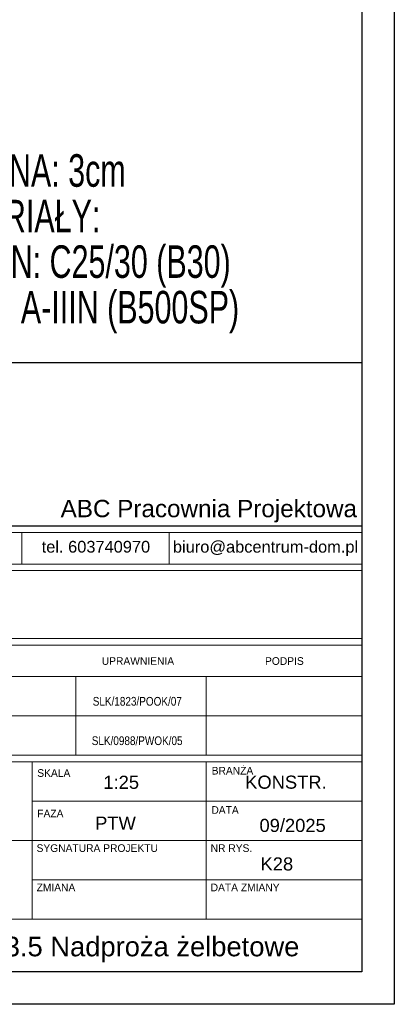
# Model space of a CAD drawing. Header units: millimetres. Extents: x -5773 to -2898, y -9833 to -1081.
# Tile 12 of 53: x -3042 to -2898, y -8840 to -8462. Entities that reach past the tile are written whole.
import ezdxf
from ezdxf.enums import TextEntityAlignment as Align

# ---------------------------------------------------------------- set-up
doc = ezdxf.new("R2010")
doc.units = ezdxf.units.MM
doc.header["$LTSCALE"] = 25
doc.layers.add('$TD_AUDIT_GENERATED_(3680)', color=7, linetype='Continuous', lineweight=18)
doc.layers.add('A-TABELKA', color=7, linetype='Continuous', lineweight=18)
for name, color, linetype in [('BA_ram', 2, 'Continuous'), ('BZ_txg', 3, 'Continuous'), ('Warstwa 1', 7, 'Continuous')]:
    doc.layers.add(name, color=color, linetype=linetype)
doc.styles.add('BIKTG', font='bikromsw.shx', dxfattribs={"width": 0.85})
doc.styles.add('olo-2', font='arial.ttf')
doc.styles.add('olo1', font='ISI-ROMANS_PL.SHX', dxfattribs={"height": 18})
doc.styles.add('SN1', font='arial.ttf', dxfattribs={"height": 1})

msp = doc.modelspace()

# ---------------------------------------------------------------- linework, layer by layer
at = {"layer": '$TD_AUDIT_GENERATED_(3680)', "color": 7}
for p, q in [((-3041.39, -8659.01), (-3041.39, -8671.17)), ((-2984.82, -8659.01), (-2984.82, -8671.17)), ((-3210.76, -8673.61), (-2910.76, -8673.61)), ((-2910.76, -8699.73), (-2910.76, -8673.61)), ((-3210.76, -8699.73), (-2910.76, -8699.73)), ((-3210.76, -8702.25), (-2910.76, -8702.25)), ((-2910.76, -8744.6), (-2910.76, -8702.25)), ((-3210.76, -8714.35), (-2910.76, -8714.35)), ((-3210.76, -8714.35), (-2910.76, -8714.35)), ((-2970.48, -8744.6), (-2970.48, -8714.35)), ((-3210.76, -8729.48), (-2910.76, -8729.48)), ((-3210.69, -8729.48), (-2910.76, -8729.48)), ((-3154.76, -8729.48), (-2910.76, -8729.48)), ((-3210.76, -8744.6), (-2910.76, -8744.6)), ((-3210.76, -8744.6), (-2910.76, -8744.6)), ((-3210.76, -8747.13), (-2910.76, -8747.13)), ((-3037.36, -8807.63), (-3037.36, -8747.13)), ((-2970.48, -8807.63), (-2970.48, -8747.13)), ((-2910.76, -8827.8), (-2910.76, -8747.13)), ((-3037.36, -8762.25), (-2910.76, -8762.25)), ((-3210.76, -8777.38), (-3030.19, -8777.38)), ((-3030.19, -8777.38), (-2910.76, -8777.38)), ((-3037.36, -8792.5), (-2910.76, -8792.5)), ((-3210.76, -8807.63), (-2910.76, -8807.63)), ((-3210.76, -8827.8), (-2910.76, -8827.8))]:
    msp.add_line(p, q, dxfattribs=at)
at = {"layer": '$TD_AUDIT_GENERATED_(3680)', "color": 7, "ltscale": 100}
msp.add_line((-3020.58, -8744.6), (-3020.58, -8714.35), dxfattribs=at)
at = {"layer": '$TD_AUDIT_GENERATED_(3680)', "color": 7}
msp.add_lwpolyline([(-3210.76, -8659.01), (-2910.76, -8659.01), (-2910.76, -8671.17), (-3210.76, -8671.17)], close=True, dxfattribs=at)
at = {"layer": 'BA_ram', "color": 1}
msp.add_lwpolyline([(-3948.26, -8840.3), (-3948.26, -8097.8), (-2898.26, -8097.8), (-2898.26, -8840.3)], close=True, dxfattribs=at)
at = {"layer": 'BA_ram'}
msp.add_lwpolyline([(-3898.26, -8827.8), (-3898.26, -8110.3), (-2910.76, -8110.3), (-2910.76, -8827.8)], close=True, dxfattribs=at)
at = {"layer": 'Warstwa 1'}
msp.add_lwpolyline([(-3210.75, -8593.67), (-2910.76, -8593.67), (-2910.76, -8656.56), (-3210.75, -8656.56)], close=True, dxfattribs=at)

# ---------------------------------------------------------------- texts
at = {"layer": '$TD_AUDIT_GENERATED_(3680)', "color": 7, "style": 'olo1'}
for s, height, p in [('UPRAWNIENIA', 2.9457, (-3010.65, -8709.86)), ('PODPIS', 2.946, (-2947.93, -8709.87)), ('SKALA', 2.946, (-3035.43, -8752.9)), ('BRANŻA', 2.946, (-2968.43, -8752)), ('FAZA', 2.946, (-3035.43, -8768.46)), ('DATA', 2.946, (-2968.54, -8767.11)), ('SYGNATURA PROJEKTU', 2.9457, (-3035.7, -8781.75)), ('NR RYS.', 2.946, (-2968.82, -8781.75)), ('ZMIANA', 2.946, (-3035.7, -8796.88)), ('DATA ZMIANY', 2.9457, (-2968.82, -8796.88))]:
    msp.add_text(s, height=height, dxfattribs=at).set_placement(p)
at = {"layer": 'A-TABELKA', "color": 7, "linetype": 'Continuous', "style": 'olo1', "width": 0.85}
for s, p in [('SLK/1823/POOK/07', (-2997, -8723.81)), ('SLK/0988/PWOK/05', (-2997.06, -8738.94))]:
    msp.add_text(s, height=3.3665, dxfattribs=at).set_placement(p, align=Align.MIDDLE)
at = {"layer": 'A-TABELKA', "color": 7, "linetype": 'Continuous', "style": 'olo-2'}
for s, height, p in [('1:25', 5.042, (-3003.18, -8754.99)), ('KONSTR.', 5.042, (-2939.9, -8754.94)), ('PTW', 5.042, (-3005.38, -8770.69)), ('K28', 5.042, (-2943.39, -8786.36)), ('Poz. 3.3.4, Poz. 4.3.4, Poz. 4.3.5 Nadproża żelbetowe', 7.5144, (-3060.76, -8819.03))]:
    msp.add_text(s, height=height, dxfattribs=at).set_placement(p, align=Align.MIDDLE)
msp.add_text('09/2025', height=5.042, dxfattribs=at).set_placement((-2950.06, -8774.08))
at = {"layer": 'BZ_txg', "insert": (-3080.76, -8513.67), "char_height": 12.5, "width": 219.1519, "attachment_point": 1, "line_spacing_factor": 0.84, "style": 'BIKTG'}
msp.add_mtext('{\\W0.7;OTULINA: 3cm\\PMATERIAŁY:\\P BETON: C25/30 (B30)\\P STAL: A-IIIN (B500SP)}', dxfattribs=at)
at = {"layer": 'Warstwa 1', "color": 160, "style": 'SN1'}
msp.add_text('ul. Roosevelta 59/11      41-800  Zabrze     tel. 609228618        tel. 603740970     biuro@abcentrum-dom.pl', height=4.50867, dxfattribs=at).set_placement((-3208.78, -8666.74))
at = {"layer": 'Warstwa 1', "color": 160, "insert": (-3026.45, -8646.47), "char_height": 4.5086, "width": 370.2376, "attachment_point": 1, "line_spacing_factor": 1.490392, "style": 'SN1'}
msp.add_mtext('{\\H1.4786x;ABC Pracownia Projektowa\\P}', dxfattribs=at)

doc.saveas('drawing.dxf')
